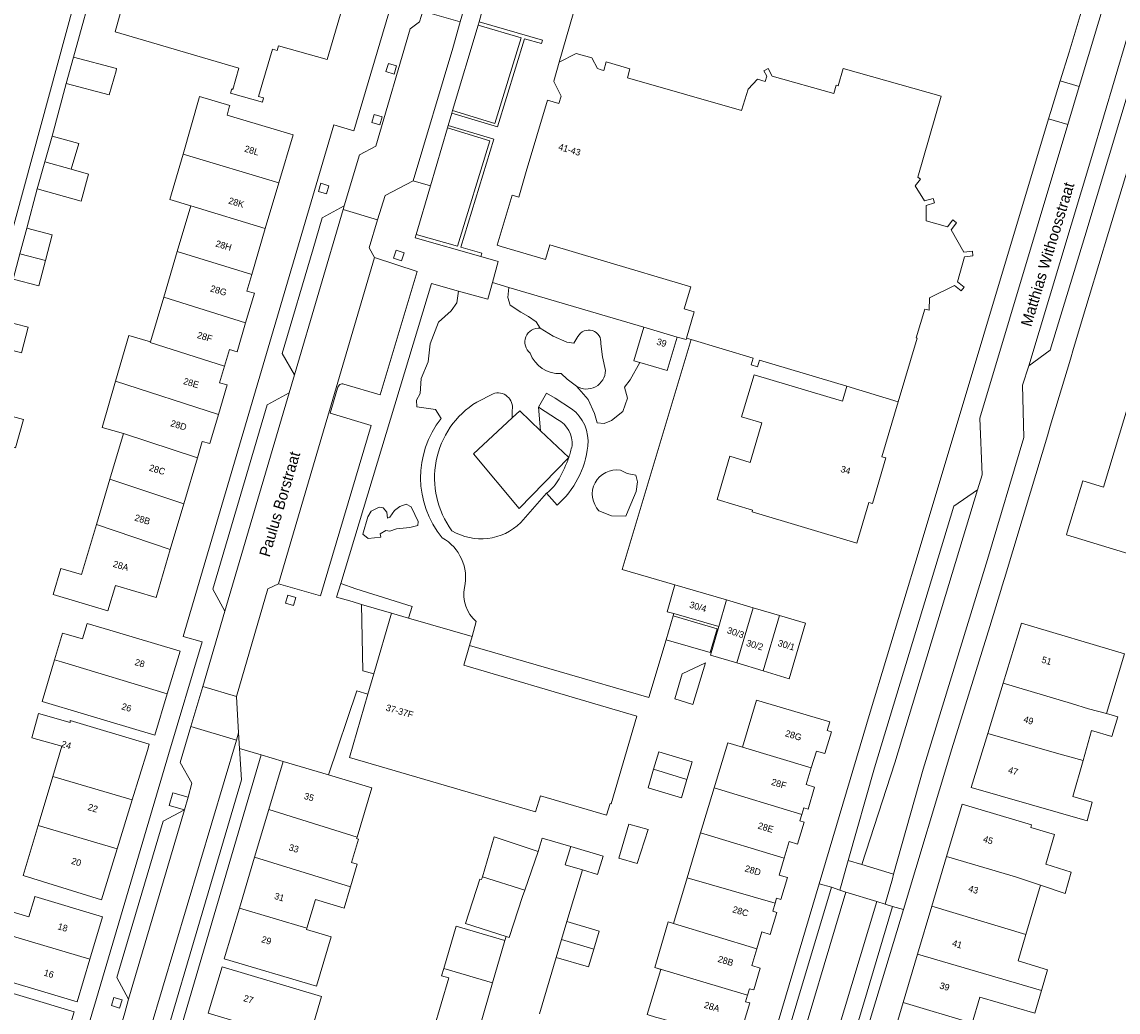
# Model space of a CAD drawing. Header units: metres. Extents: x 151448 to 154749, y 463108 to 465296.
# Tile 256 of 256: x 153934 to 154059, y 463222 to 463334. Entities that reach past the tile are written whole.
import ezdxf
from ezdxf.enums import TextEntityAlignment as Align

# ---------------------------------------------------------------- set-up
doc = ezdxf.new("R2010")
doc.units = ezdxf.units.M
for name, color, linetype, lineweight in [('B-PV-GR-GROENVOORZIENING-GV', 253, 'Continuous', 9), ('B-PV-GR-HAAG-GV', 253, 'Continuous', 9), ('B-PV-IE-TERREINAFSCHEIDING_KUNSTMATIG_HEKWERK-G', 253, 'Continuous', 9), ('B-PV-OG-BEBOUWING-GV', 1, 'Continuous', 9), ('B-PV-OG-BEBOUWING-T18', 2, 'Continuous', 9), ('B-PV-OG-TERREIN_BEGROEID-GV', 253, 'Continuous', 9), ('B-PV-OG-TERREIN_ERF-GV', 253, 'Continuous', 9), ('B-PV-OG-TOPOGRAFIE-T18', 2, 'Continuous', 9), ('B-PV-VH-GESLOTENVERHARDING_BETON-GV', 253, 'Continuous', 9), ('B-PV-VH-ONVERHARD_BOOMSCHORS-GV', 253, 'Continuous', 9), ('B-PV-VH-ONVERHARD_ZAND-GV', 253, 'Continuous', 9), ('B-PV-VH-OPENVERHARDING_BETONSTRAATSTEEN-GV', 253, 'Continuous', 9), ('B-PV-VH-OPENVERHARDING_STRAATBAKSTEEN-GV', 253, 'Continuous', 9), ('B-PV-VH-OPENVERHARDING_TEGEL-GV', 253, 'Continuous', 9)]:
    doc.layers.add(name, color=color, linetype=linetype, lineweight=lineweight)
doc.styles.add('Drong', font='txt', dxfattribs={"height": 1.8})

msp = doc.modelspace()

# ---------------------------------------------------------------- linework, layer by layer
at = {"layer": 'B-PV-GR-GROENVOORZIENING-GV', "flags": 128}
for points in [[(153983.097, 463324.327), (153983.012, 463324.04), (153988.213, 463322.471), (153991.275, 463332.508), (153993.197, 463331.955), (153993.308, 463332.34), (153986.098, 463334.415), (153985.987, 463334.03), (153990.891, 463332.619), (153987.894, 463322.88)], [(153976.431, 463328.486), (153976.712, 463329.404), (153975.794, 463329.685), (153975.513, 463328.768)], [(153974.813, 463322.694), (153975.094, 463323.613), (153974.177, 463323.894), (153973.896, 463322.976)], [(153986.297, 463307.728), (153986.407, 463308.112), (153984.043, 463308.811), (153987.786, 463321.07), (153982.601, 463322.65), (153982.516, 463322.362), (153987.316, 463320.9), (153983.661, 463308.927), (153978.936, 463310.254), (153978.826, 463309.869)], [(153968.756, 463314.86), (153969.037, 463315.778), (153968.12, 463316.059), (153967.839, 463315.142)], [(153977.293, 463307.246), (153977.574, 463308.164), (153976.657, 463308.445), (153976.376, 463307.528)], [(153971.664, 463268.481), (153972.72, 463268.171), (153976.155, 463267.165), (153978.088, 463266.601), (153978.478, 463267.938), (153972.095, 463269.952), (153970.38, 463270.559), (153969.908, 463268.997)], [(153965.003, 463268.027), (153965.284, 463268.946), (153964.367, 463269.227), (153964.086, 463268.309)], [(153952.612, 463244.802), (153953.011, 463246.248), (153951.276, 463246.727), (153950.877, 463245.281)], [(153945.225, 463222.251), (153945.506, 463223.17), (153944.588, 463223.451), (153944.307, 463222.533)]]:
    msp.add_lwpolyline(points, close=True, dxfattribs=at)
at = {"layer": 'B-PV-GR-HAAG-GV', "flags": 128}
msp.add_lwpolyline([(153978.088, 463266.601), (153978.478, 463267.938), (153972.095, 463269.952), (153970.38, 463270.559), (153969.908, 463268.997), (153971.664, 463268.481), (153972.72, 463268.171), (153976.155, 463267.165)], close=True, dxfattribs=at)
at = {"layer": 'B-PV-IE-TERREINAFSCHEIDING_KUNSTMATIG_HEKWERK-G', "flags": 128}
for points in [[(153988.287, 463307.157), (153987.625, 463304.764)], [(153983.775, 463303.801), (153980.685, 463304.654), (153970.38, 463270.559)], [(153987.625, 463304.764), (153987.104, 463302.882), (153983.775, 463303.801)], [(154010.219, 463298.288), (154002.363, 463272.145), (154008.381, 463270.384)], [(153972.095, 463269.952), (153970.38, 463270.559)]]:
    msp.add_lwpolyline(points, dxfattribs=at)
at = {"layer": 'B-PV-OG-BEBOUWING-GV', "flags": 128}
for points in [[(153962.609, 463331.329), (153963.129, 463331.183), (153963.281, 463331.701), (153968.835, 463330.135), (153971.305, 463338.544), (153965.604, 463340.261), (153965.746, 463340.786), (153947.595, 463346.059), (153944.961, 463337.068), (153945.704, 463336.862), (153944.714, 463333.296), (153958.792, 463329.168), (153958.121, 463326.748), (153957.972, 463326.792), (153957.83, 463326.305), (153961.466, 463325.283), (153961.605, 463325.774), (153961.026, 463325.937)], [(154027.937, 463292.99), (154033.775, 463291.218), (154035.926, 463298.439), (154035.814, 463298.473), (154036.793, 463301.759), (154037.28, 463301.613), (154037.315, 463303.043), (154040.151, 463304.448), (154040.933, 463303.835), (154041.264, 463304.258), (154040.498, 463304.866), (154041.283, 463307.701), (154042.261, 463307.817), (154042.197, 463308.35), (154041.225, 463308.231), (154039.784, 463310.784), (154040.39, 463311.562), (154039.967, 463311.889), (154039.361, 463311.113), (154036.954, 463311.799), (154036.939, 463313.538), (154037.879, 463313.832), (154037.719, 463314.343), (154036.769, 463314.068), (154035.676, 463315.754), (154036.297, 463316.513), (154036.006, 463316.767), (154038.629, 463325.984), (154027.494, 463329.107), (154026.945, 463327.162), (154026.717, 463327.226), (154026.451, 463326.287), (154019.435, 463328.248), (154018.957, 463329.106), (154018.485, 463328.843), (154018.809, 463328.261), (154018.644, 463327.652), (154017.752, 463327.923), (154016.705, 463326.765), (154015.951, 463324.326), (154002.981, 463328.067), (154003.252, 463329.078), (154000.545, 463329.863), (154000.273, 463328.881), (154000, 463328.973), (153999.56, 463329.122), (153998.939, 463330.345), (153997.154, 463330.828), (153995.214, 463329.823), (153994.594, 463327.666), (153994.59, 463327.652), (153995.438, 463325.98), (153995.185, 463325.131), (153993.895, 463325.516), (153991.476, 463317.399), (153990.611, 463314.496), (153989.861, 463314.72), (153988.164, 463309.025), (153988.623, 463308.888), (153993.662, 463307.387), (153994.16, 463309.06), (154000, 463307.319), (154010.171, 463304.289), (154009.424, 463301.784), (154010.577, 463301.44), (154009.685, 463298.447), (154010.219, 463298.288), (154017.273, 463296.186), (154017.038, 463295.398), (154017.771, 463295.179), (154018, 463295.951)], [(153944.05, 463326.113), (153944.818, 463328.861), (153944.889, 463329.113), (153939.997, 463330.411), (153939.158, 463327.411)], [(153952.44, 463319.383), (153963.336, 463316.109), (153964.956, 463321.581), (153957.448, 463323.803), (153957.491, 463323.95), (153957.702, 463324.709), (153957.762, 463324.923), (153954.33, 463325.923), (153954.293, 463325.795)], [(153939.735, 463317.659), (153940.601, 463320.577), (153937.547, 463321.416), (153936.735, 463318.51)], [(153963.336, 463316.109), (153952.44, 463319.383), (153950.949, 463314.221), (153953.321, 463313.488), (153961.796, 463310.907)], [(154062.387, 463298.907), (154062.195, 463298.275), (154061.711, 463298.441), (154060.802, 463297.952), (154060.463, 463296.965), (154060.966, 463296.016), (154061.442, 463295.836), (154061.243, 463295.178), (154057.101, 463281.5), (154054.743, 463282.214), (154052.976, 463276.377), (154052.881, 463276.063), (154061.739, 463273.375), (154063.499, 463279.173), (154065.909, 463278.442), (154066.665, 463280.935), (154066.786, 463281.334), (154075.601, 463310.386), (154073.164, 463311.126), (154074.881, 463316.784), (154066.001, 463319.479), (154064.144, 463313.359), (154066.55, 463312.629)], [(153936.735, 463318.51), (153935.87, 463315.416), (153940.856, 463314.037), (153941.681, 463317.091), (153939.735, 463317.659)], [(153951.786, 463308.302), (153960.25, 463305.687), (153961.796, 463310.907), (153953.321, 463313.488)], [(153936.795, 463307.286), (153937.55, 463310.19), (153934.67, 463310.939), (153933.893, 463308.041)], [(153933.116, 463305.143), (153936.04, 463304.383), (153936.795, 463307.286), (153933.893, 463308.041)], [(153950.253, 463303.125), (153959.562, 463300.191), (153960.557, 463303.55), (153959.693, 463303.806), (153960.25, 463305.687), (153951.786, 463308.302)], [(153957.162, 463295.255), (153957.719, 463297.139), (153958.583, 463296.883), (153959.562, 463300.191), (153950.253, 463303.125), (153948.742, 463298.024), (153948.719, 463297.946)], [(153934.064, 463296.782), (153934.819, 463299.686), (153931.859, 463300.455), (153931.082, 463297.558)], [(154008.635, 463298.575), (154004.823, 463299.698), (154003.697, 463295.875), (154004.366, 463295.678), (154007.509, 463294.752)], [(153944.763, 463293.553), (153956.473, 463289.759), (153957.468, 463293.119), (153956.605, 463293.374), (153957.162, 463295.255), (153948.719, 463297.946), (153948.742, 463298.024), (153946.263, 463298.736)], [(154033.775, 463291.218), (154027.937, 463292.99), (154027.428, 463291.281), (154017.368, 463294.279), (154015.944, 463289.502), (154018.263, 463288.811), (154016.925, 463284.321), (154014.628, 463285.006), (154013.166, 463280.1), (154017.209, 463278.895), (154017.146, 463278.684), (154029.059, 463275.134), (154030.435, 463279.753), (154030.822, 463279.638), (154032.366, 463284.82), (154031.909, 463284.956)], [(153956.473, 463289.759), (153944.763, 463293.553), (153943.235, 463288.277), (153945.656, 463287.6), (153954.073, 463284.824), (153954.631, 463286.707), (153955.494, 463286.452)], [(153929.204, 463290.556), (153928.328, 463287.29), (153931.387, 463286.491), (153933.387, 463285.977), (153934.306, 463289.193)], [(153944.12, 463282.414), (153952.531, 463279.614), (153954.073, 463284.824), (153945.656, 463287.6)], [(153952.531, 463279.614), (153944.12, 463282.414), (153942.587, 463277.235), (153950.99, 463274.411)], [(153950.99, 463274.411), (153942.587, 463277.235), (153940.903, 463271.549), (153938.555, 463272.25), (153937.675, 463269.277), (153943.893, 463267.42), (153944.748, 463270.309), (153949.37, 463268.941)], [(154013.354, 463265.639), (154014.241, 463268.669), (154008.381, 463270.384), (154007.499, 463267.332), (154008.232, 463267.12)], [(154013.354, 463265.639), (154012.425, 463262.395), (154015.414, 463261.499), (154017.254, 463267.788), (154014.241, 463268.669)], [(153974.139, 463260.254), (153973.467, 463257.95), (153971.363, 463250.738), (153992.516, 463244.57), (153993.094, 463246.388), (154000.606, 463244.178), (154001.014, 463245.501), (154001.106, 463245.479), (154004.057, 463255.435), (153999.263, 463256.855), (153984.358, 463261.235), (153985.019, 463263.5), (153985.309, 463264.495), (153978.088, 463266.601), (153976.155, 463267.165)], [(154008.156, 463266.857), (154007.366, 463264.134), (154012.379, 463262.68), (154013.169, 463265.403)], [(154017.254, 463267.788), (154015.414, 463261.499), (154018.402, 463260.604), (154020.249, 463266.912)], [(154018.402, 463260.604), (154021.372, 463259.714), (154023.224, 463266.041), (154020.249, 463266.912)], [(153950.649, 463257.979), (153952.1, 463262.839), (153944.11, 463265.226), (153941.527, 463265.998), (153941.004, 463264.245), (153938.747, 463264.884), (153937.843, 463261.858), (153938.602, 463261.628)], [(154057.451, 463255.752), (154058.653, 463259.78), (154059.479, 463262.548), (154047.769, 463266.042), (154045.69, 463259.209), (154053.456, 463256.884), (154055.414, 463256.3)], [(153937.843, 463261.858), (153936.423, 463257.102), (153941.248, 463255.661), (153949.243, 463253.273), (153950.649, 463257.979), (153938.602, 463261.628)], [(154011.838, 463261.512), (154009.205, 463260.277), (154008.346, 463257.419), (154010.42, 463256.796)], [(154054.79, 463250.414), (154055.759, 463253.834), (154058.07, 463253.144), (154058.734, 463255.369), (154057.451, 463255.752), (154055.414, 463256.3), (154053.456, 463256.884), (154045.69, 463259.209), (154043.952, 463253.495), (154051.755, 463251.235)], [(154016.042, 463251.926), (154023.883, 463249.575), (154024.457, 463251.482), (154025.413, 463251.193), (154026.167, 463253.687), (154025.687, 463253.83), (154025.971, 463254.789), (154017.65, 463257.286)], [(153937.636, 463248.574), (153946.659, 463245.916), (153948.393, 463251.555), (153948.605, 463252.261), (153939.617, 463254.962), (153939.59, 463254.718), (153936.023, 463255.746), (153935.238, 463252.989), (153938.673, 463252.043)], [(154043.952, 463253.495), (154042.075, 463247.328), (154055.242, 463243.532), (154055.817, 463245.674), (154053.623, 463246.301), (154054.79, 463250.414), (154051.755, 463251.235)], [(154012.843, 463247.317), (154022.814, 463244.281), (154023.037, 463245.022), (154023.515, 463244.878), (154024.263, 463247.373), (154023.307, 463247.66), (154023.883, 463249.575), (154016.042, 463251.926), (154014.377, 463252.425)], [(154009.739, 463248.262), (154010.332, 463250.256), (154006.532, 463251.386), (154005.947, 463249.417)], [(153963.809, 463250.311), (153962.183, 463244.846), (153972.225, 463241.694), (153973.903, 463247.307), (153968.985, 463248.771)], [(154009.739, 463248.262), (154005.947, 463249.417), (154005.314, 463247.289), (154009.114, 463246.159)], [(153946.659, 463245.916), (153937.636, 463248.574), (153935.974, 463243.017), (153944.955, 463240.375)], [(154011.299, 463242.174), (154020.787, 463239.29), (154021.359, 463241.198), (154022.314, 463240.909), (154023.07, 463243.4), (154022.592, 463243.544), (154022.814, 463244.281), (154012.843, 463247.317)], [(153962.183, 463244.846), (153960.561, 463239.396), (153971.473, 463236.052), (153972.237, 463238.607), (153971.609, 463238.794), (153972.404, 463241.452), (153972.173, 463241.521), (153972.225, 463241.694)], [(154039.255, 463239.471), (154047.117, 463237.162), (154049.948, 463236.215), (154052.745, 463235.28), (154053.441, 463237.689), (154050.538, 463238.625), (154051.541, 463242.001), (154048.842, 463242.803), (154048.928, 463243.091), (154041.027, 463245.437)], [(154001.978, 463239.308), (154004.072, 463238.69), (154005.316, 463242.554), (154003.127, 463243.176)], [(153944.955, 463240.375), (153935.974, 463243.017), (153934.27, 463237.318), (153943.169, 463234.569)], [(154020.787, 463239.29), (154011.299, 463242.174), (154009.765, 463237.068), (154019.775, 463234.186), (154019.942, 463234.738), (154020.42, 463234.594), (154021.169, 463237.087), (154020.212, 463237.374)], [(153986.475, 463237.194), (153991.297, 463235.676), (153992.816, 463240.071), (153987.834, 463241.713)], [(153996.521, 463240.618), (153995.902, 463238.552), (153997.879, 463237.959), (153999.576, 463237.451), (154000.196, 463239.516)], [(154039.255, 463239.471), (154037.581, 463233.835), (154048.282, 463230.599), (154049.948, 463236.215), (154047.117, 463237.162)], [(153960.561, 463239.396), (153958.843, 463233.622), (153966.524, 463231.336), (153967.499, 463234.598), (153970.747, 463233.626), (153971.473, 463236.052)], [(153991.297, 463235.676), (153986.475, 463237.194), (153986.376, 463236.864), (153986.192, 463236.923), (153984.565, 463231.856), (153989.176, 463230.376), (153989.541, 463230.259), (153991.049, 463234.958)], [(154008.204, 463231.867), (154017.693, 463229.004), (154018.264, 463230.911), (154019.219, 463230.622), (154019.973, 463233.113), (154019.495, 463233.257), (154019.775, 463234.186), (154009.765, 463237.068)], [(153929.813, 463230.958), (153929.927, 463231.342), (153941.852, 463227.804), (153943.295, 463232.621), (153935.593, 463234.928), (153935.536, 463234.736), (153934.905, 463232.631), (153924.795, 463235.661), (153923.911, 463232.757)], [(153958.843, 463233.622), (153957.124, 463227.846), (153967.621, 463224.722), (153969.301, 463230.339), (153966.478, 463231.183), (153966.524, 463231.336)], [(154035.961, 463228.381), (154050.062, 463224.254), (154050.742, 463226.595), (154047.403, 463227.633), (154048.282, 463230.599), (154037.581, 463233.835)], [(153996.095, 463232.096), (153995.474, 463230.054), (153999.159, 463228.954), (153999.773, 463230.987)], [(154017.693, 463229.004), (154008.204, 463231.867), (154007.611, 463232.04), (154006.099, 463226.859), (154016.629, 463223.711), (154016.851, 463224.454), (154017.329, 463224.311), (154018.077, 463226.802), (154017.12, 463227.088)], [(153929.813, 463230.958), (153928.47, 463226.318), (153932.605, 463225.02), (153932.683, 463225.28), (153940.403, 463222.967), (153941.852, 463227.804), (153929.927, 463231.342)], [(153982.083, 463226.759), (153987.637, 463225.118), (153989.04, 463229.923), (153983.504, 463231.561)], [(153995.474, 463230.054), (153994.852, 463228.012), (153998.546, 463226.921), (153999.159, 463228.954)], [(154050.062, 463224.254), (154035.961, 463228.381), (154034.323, 463222.868), (154042.179, 463220.539), (154043.061, 463223.508), (154049.311, 463221.67)], [(153973.206, 463216.305), (153974.2, 463219.625), (153971.784, 463220.349), (153971.525, 463219.486), (153967.36, 463220.733), (153968.204, 463223.552), (153956.898, 463226.939), (153955.317, 463221.663)], [(153980.917, 463219.779), (153985.64, 463218.277), (153985.644, 463218.291), (153987.637, 463225.118), (153982.083, 463226.759), (153981.833, 463225.915), (153982.66, 463225.67)], [(154006.099, 463226.859), (154006.773, 463226.635), (154005.204, 463221.527), (154005.333, 463221.488), (154006.177, 463221.23), (154006.764, 463221.06), (154014.609, 463218.721), (154015.18, 463220.628), (154016.136, 463220.339), (154016.888, 463222.83), (154016.409, 463222.973), (154016.629, 463223.711)], [(153927.65, 463219.992), (153938.5, 463216.658), (153940.049, 463221.829), (153929.554, 463224.974), (153929.209, 463225.091)], [(154032.666, 463217.287), (154040.502, 463214.892), (154042.179, 463220.539), (154034.323, 463222.868)]]:
    msp.add_lwpolyline(points, close=True, dxfattribs=at)
at = {"layer": 'B-PV-OG-TERREIN_BEGROEID-GV', "flags": 128}
for points in [[(153981.792, 463289.317), (153981.137, 463290.345), (153979.032, 463290.635), (153978.988, 463291.404), (153979.409, 463292.159), (153979.511, 463293.871), (153980.312, 463295.754), (153980.559, 463297.8), (153981.488, 463300.252), (153982.939, 463301.543), (153983.578, 463302.472), (153983.775, 463303.801), (153980.685, 463304.654), (153970.38, 463270.559)], [(153997.164, 463292.997), (153998.5, 463291.487), (153999.239, 463289.876), (153999.549, 463288.812), (154000.333, 463288.739), (154001.146, 463289.064), (154002.447, 463290.098), (154002.994, 463291.635), (154002.654, 463292.861), (154003.275, 463293.703), (154004.366, 463295.678), (154003.697, 463295.875), (154004.823, 463299.698), (153989.494, 463304.214), (153989.376, 463303.08), (153989.642, 463302.208), (153990.839, 463301.41), (153991.741, 463300.923), (153992.613, 463300.317), (153993.067, 463299.592), (153994.522, 463298.674), (153996.076, 463297.982), (153996.896, 463297.869), (153997.334, 463298.617)], [(153999.948, 463297.784), (154000.145, 463296.33), (154000.484, 463294.776)], [(153987.689, 463292.128), (153985.832, 463291.176)], [(153992.855, 463290.606), (153993.106, 463287.92), (153996.302, 463284.881)], [(153995.026, 463289.211), (153992.855, 463290.606)], [(153996.302, 463284.881), (153990.643, 463279.061), (153985.484, 463285.286), (153989.872, 463289.377), (153989.872, 463290.271)], [(153990.848, 463277.475), (153993.765, 463280.797)], [(153970.38, 463270.559), (153972.095, 463269.952), (153978.478, 463267.938), (153978.088, 463266.601), (153985.309, 463264.495), (153985.765, 463266.228)]]:
    msp.add_lwpolyline(points, dxfattribs=at)
at = {"layer": 'B-PV-OG-TERREIN_BEGROEID-GV'}
for points in [[(153997.334, 463298.617, -0.8434613), (153999.948, 463297.784)], [(154000.484, 463294.776, -0.5829747), (153997.164, 463292.997)], [(153989.872, 463290.271, 0.5722661), (153987.689, 463292.128)], [(153985.832, 463291.176, 0.4385883), (153983.022, 463276.547)], [(153981.908, 463275.739, -0.3530718), (153981.792, 463289.317)], [(153996.673, 463286.197, 0.3004697), (153995.026, 463289.211)], [(153996.302, 463284.881, 0.0252143), (153996.673, 463286.197)], [(153995.201, 463282.455, 0.0500448), (153996.302, 463284.881)], [(153993.765, 463280.797, 0.1001883), (153995.201, 463282.455)], [(153983.022, 463276.547, 0.3439635), (153990.848, 463277.475)], [(153984.464, 463270.089, 0.3285199), (153981.908, 463275.739)], [(153985.765, 463266.228, -0.2742938), (153984.464, 463270.089)]]:
    msp.add_lwpolyline(points, format="xyb", dxfattribs=at)
at = {"layer": 'B-PV-OG-TERREIN_BEGROEID-GV', "flags": 128}
msp.add_lwpolyline([(153974.915, 463275.795), (153973.486, 463275.647), (153972.877, 463276.145), (153973.467, 463278.128), (153973.818, 463278.782), (153974.74, 463279.234), (153975.201, 463279.133), (153975.598, 463278.653), (153975.69, 463277.962), (153975.958, 463278.1), (153976.475, 463278.828), (153977.074, 463279.317), (153977.821, 463279.575), (153978.384, 463279.262), (153978.79, 463278.386), (153979.187, 463277.602), (153979.15, 463277.123), (153978.218, 463276.901), (153976.723, 463276.772), (153975.967, 463276.486), (153975.487, 463276.569), (153974.86, 463276.173)], close=True, dxfattribs=at)
at = {"layer": 'B-PV-OG-TERREIN_ERF-GV', "flags": 128}
for points in [[(153926.811, 463287.862), (153940.922, 463339.802), (153935.07, 463341.371), (153935.922, 463344.695), (153941.76, 463343.127), (153942.718, 463346.775), (153939.516, 463347.599), (153940.544, 463351.383), (153943.706, 463350.626), (153945.196, 463355.897), (153942.169, 463356.573), (153943.197, 463360.681), (153946.305, 463360.005), (153951.188, 463378.906), (153942.352, 463380.959), (153942.45, 463381.38), (153936.974, 463382.782), (153936.933, 463382.617), (153930.365, 463384.238)], [(154017.521, 463211.991), (154024.765, 463236.38), (154030.56, 463255.894), (154036.162, 463274.342), (154050.858, 463323.41), (154051.101, 463324.22), (154052.183, 463327.713), (154053.195, 463330.981), (154063.438, 463365.149)], [(153945.082, 463348.785), (153939.997, 463330.411), (153944.889, 463329.113), (153944.818, 463328.861), (153944.05, 463326.113), (153939.158, 463327.411), (153937.547, 463321.416), (153940.601, 463320.577), (153939.735, 463317.659), (153941.681, 463317.091), (153940.856, 463314.037), (153935.87, 463315.416), (153934.67, 463310.939), (153937.55, 463310.19), (153936.795, 463307.286), (153936.04, 463304.383), (153933.116, 463305.143)], [(153934.939, 463197.631), (153942.614, 463223.336), (153950.779, 463251.107), (153954.607, 463263.901), (153952.463, 463264.531), (153969.577, 463322.716), (153971.878, 463322.039), (153977.457, 463340.996)], [(153987.515, 463339.581), (153986.098, 463334.415), (153993.308, 463332.34), (153993.197, 463331.955), (153991.275, 463332.508), (153988.213, 463322.471), (153983.012, 463324.04), (153982.601, 463322.65), (153987.786, 463321.07), (153984.043, 463308.811), (153986.407, 463308.112), (153986.297, 463307.728), (153988.287, 463307.157), (153987.625, 463304.764), (153989.494, 463304.214), (154004.823, 463299.698), (154008.635, 463298.575), (154009.635, 463298.28), (154009.685, 463298.447), (154010.577, 463301.44), (154009.424, 463301.784), (154010.171, 463304.289), (154000, 463307.319), (153994.16, 463309.06), (153993.662, 463307.387), (153988.623, 463308.888), (153988.164, 463309.025), (153989.861, 463314.72), (153990.611, 463314.496), (153991.476, 463317.399), (153993.895, 463325.516), (153995.185, 463325.131), (153995.438, 463325.98), (153994.59, 463327.652), (153994.594, 463327.666), (153995.214, 463329.823), (153997.214, 463336.778)], [(153997.214, 463336.778), (153995.214, 463329.823), (153997.154, 463330.828), (153998.939, 463330.345), (153999.56, 463329.122), (154000, 463328.973), (154000.273, 463328.881), (154000.545, 463329.863), (154003.252, 463329.078), (154002.981, 463328.067), (154015.951, 463324.326), (154016.705, 463326.765), (154017.752, 463327.923), (154018.644, 463327.652), (154018.809, 463328.261), (154018.485, 463328.843), (154018.957, 463329.106), (154019.435, 463328.248), (154026.451, 463326.287), (154026.717, 463327.226), (154026.945, 463327.162), (154027.494, 463329.107), (154038.629, 463325.984), (154036.006, 463316.767), (154036.297, 463316.513), (154035.676, 463315.754), (154036.769, 463314.068), (154037.719, 463314.343), (154037.879, 463313.832), (154036.939, 463313.538), (154036.954, 463311.799), (154039.361, 463311.113), (154039.967, 463311.889), (154040.39, 463311.562), (154039.784, 463310.784), (154041.225, 463308.231), (154042.197, 463308.35), (154042.261, 463307.817), (154041.283, 463307.701), (154040.498, 463304.866), (154041.264, 463304.258), (154040.933, 463303.835), (154040.151, 463304.448), (154037.315, 463303.043), (154037.28, 463301.613), (154036.793, 463301.759), (154035.814, 463298.473), (154035.926, 463298.439), (154033.775, 463291.218), (154031.909, 463284.956), (154032.366, 463284.82), (154030.822, 463279.638), (154030.435, 463279.753), (154029.059, 463275.134), (154017.146, 463278.684), (154017.209, 463278.895), (154013.166, 463280.1), (154014.628, 463285.006), (154016.925, 463284.321), (154018.263, 463288.811), (154015.944, 463289.502), (154017.368, 463294.279), (154027.428, 463291.281), (154027.937, 463292.99), (154018, 463295.951), (154017.771, 463295.179), (154017.038, 463295.398), (154017.273, 463296.186), (154010.219, 463298.288), (154002.363, 463272.145), (154008.381, 463270.384), (154014.241, 463268.669), (154017.254, 463267.788), (154020.249, 463266.912), (154023.224, 463266.041), (154021.372, 463259.714), (154018.402, 463260.604), (154015.414, 463261.499), (154012.425, 463262.395), (154013.354, 463265.639), (154008.232, 463267.12), (154008.156, 463266.857), (154013.169, 463265.403), (154012.379, 463262.68), (154007.366, 463264.134), (154005.389, 463257.581), (153985.019, 463263.5), (153984.358, 463261.235), (153999.263, 463256.855), (154004.057, 463255.435), (154001.106, 463245.479), (154001.014, 463245.501), (154000.606, 463244.178), (153993.094, 463246.388), (153992.516, 463244.57), (153971.363, 463250.738), (153973.467, 463257.95), (153972.22, 463258.315), (153968.985, 463248.771), (153973.903, 463247.307), (153972.225, 463241.694), (153972.173, 463241.521), (153972.404, 463241.452), (153971.609, 463238.794), (153972.237, 463238.607), (153971.473, 463236.052), (153970.747, 463233.626), (153967.499, 463234.598), (153966.524, 463231.336), (153966.478, 463231.183), (153969.301, 463230.339), (153967.621, 463224.722), (153957.124, 463227.846), (153958.843, 463233.622), (153960.561, 463239.396), (153962.183, 463244.846), (153963.809, 463250.311), (153961.325, 463251.05), (153950.192, 463213.088)], [(154059.868, 463317.705), (154058.059, 463311.72), (154057.674, 463310.447), (154055.485, 463303.196), (154055.109, 463301.945), (154053.707, 463297.278), (154053.345, 463296.073), (154051.054, 463288.448), (154050.72, 463287.335), (154048.795, 463280.931), (154045.848, 463271.122), (154045.56, 463270.167), (154045.543, 463270.11), (154044.197, 463265.631), (154039.875, 463251.722), (154034.349, 463233.457), (154023.675, 463198.169), (154019.549, 463184.355), (154013.598, 463164.749), (154001.558, 463124.368), (153998.119, 463111.882)], [(153931.859, 463300.455), (153934.819, 463299.686), (153934.064, 463296.782)], [(153929.204, 463290.556), (153934.306, 463289.193), (153933.387, 463285.977)], [(154005.204, 463221.527), (154006.773, 463226.635), (154006.099, 463226.859), (154007.611, 463232.04), (154008.204, 463231.867), (154009.765, 463237.068), (154011.299, 463242.174), (154012.843, 463247.317), (154014.377, 463252.425), (154016.042, 463251.926), (154017.65, 463257.286), (154025.971, 463254.789), (154025.687, 463253.83), (154026.167, 463253.687), (154025.413, 463251.193), (154024.457, 463251.482), (154023.883, 463249.575), (154023.307, 463247.66), (154024.263, 463247.373), (154023.515, 463244.878), (154023.037, 463245.022), (154022.814, 463244.281), (154022.592, 463243.544), (154023.07, 463243.4), (154022.314, 463240.909), (154021.359, 463241.198), (154020.787, 463239.29), (154020.212, 463237.374), (154021.169, 463237.087), (154020.42, 463234.594), (154019.942, 463234.738), (154019.775, 463234.186), (154019.495, 463233.257), (154019.973, 463233.113), (154019.219, 463230.622), (154018.264, 463230.911), (154017.693, 463229.004), (154017.12, 463227.088), (154018.077, 463226.802), (154017.329, 463224.311), (154016.851, 463224.454), (154016.629, 463223.711), (154016.409, 463222.973), (154016.888, 463222.83), (154016.136, 463220.339)], [(154032.666, 463217.287), (154034.323, 463222.868), (154035.961, 463228.381), (154037.581, 463233.835), (154039.255, 463239.471), (154041.027, 463245.437), (154048.928, 463243.091), (154048.842, 463242.803), (154051.541, 463242.001), (154050.538, 463238.625), (154053.441, 463237.689), (154052.745, 463235.28), (154049.948, 463236.215), (154048.282, 463230.599), (154047.403, 463227.633), (154050.742, 463226.595), (154050.062, 463224.254), (154049.311, 463221.67), (154043.061, 463223.508), (154042.179, 463220.539)], [(153980.917, 463219.779), (153982.66, 463225.67), (153981.833, 463225.915), (153982.083, 463226.759), (153983.504, 463231.561), (153989.04, 463229.923), (153989.176, 463230.376), (153984.565, 463231.856), (153986.192, 463236.923), (153986.376, 463236.864), (153986.475, 463237.194), (153987.834, 463241.713), (153992.816, 463240.071), (153993.278, 463241.589), (153996.521, 463240.618), (154000.196, 463239.516), (153999.576, 463237.451), (153997.879, 463237.959), (153996.095, 463232.096), (153999.773, 463230.987), (153999.159, 463228.954), (153998.546, 463226.921), (153994.852, 463228.012), (153992.992, 463221.603)], [(153992.992, 463221.603), (153994.852, 463228.012), (153995.474, 463230.054), (153996.095, 463232.096), (153997.879, 463237.959), (153995.902, 463238.552), (153996.521, 463240.618), (153993.278, 463241.589), (153992.816, 463240.071), (153991.297, 463235.676), (153991.049, 463234.958), (153989.541, 463230.259), (153989.176, 463230.376), (153989.04, 463229.923), (153987.637, 463225.118), (153985.644, 463218.291)]]:
    msp.add_lwpolyline(points, dxfattribs=at)
for points in [[(153962.609, 463331.329), (153961.026, 463325.937), (153961.605, 463325.774), (153961.466, 463325.283), (153957.83, 463326.305), (153957.972, 463326.792), (153958.121, 463326.748), (153958.792, 463329.168), (153944.714, 463333.296), (153945.704, 463336.862), (153944.961, 463337.068), (153947.595, 463346.059), (153965.746, 463340.786), (153965.604, 463340.261), (153971.305, 463338.544), (153968.835, 463330.135), (153963.281, 463331.701), (153963.129, 463331.183)], [(153960.25, 463305.687), (153959.693, 463303.806), (153960.557, 463303.55), (153959.562, 463300.191), (153958.583, 463296.883), (153957.719, 463297.139), (153957.162, 463295.255), (153956.605, 463293.374), (153957.468, 463293.119), (153956.473, 463289.759), (153955.494, 463286.452), (153954.631, 463286.707), (153954.073, 463284.824), (153952.531, 463279.614), (153950.99, 463274.411), (153949.37, 463268.941), (153944.748, 463270.309), (153943.893, 463267.42), (153937.675, 463269.277), (153938.555, 463272.25), (153940.903, 463271.549), (153942.587, 463277.235), (153944.12, 463282.414), (153945.656, 463287.6), (153943.235, 463288.277), (153944.763, 463293.553), (153946.263, 463298.736), (153948.742, 463298.024), (153950.253, 463303.125), (153951.786, 463308.302), (153953.321, 463313.488), (153950.949, 463314.221), (153952.44, 463319.383), (153954.293, 463325.795), (153954.33, 463325.923), (153957.762, 463324.923), (153957.702, 463324.709), (153957.491, 463323.95), (153957.448, 463323.803), (153964.956, 463321.581), (153963.336, 463316.109), (153961.796, 463310.907)], [(154061.243, 463295.178), (154061.442, 463295.836), (154060.966, 463296.016), (154060.463, 463296.965), (154060.802, 463297.952), (154061.711, 463298.441), (154062.195, 463298.275), (154062.387, 463298.907), (154066.55, 463312.629), (154064.144, 463313.359), (154066.001, 463319.479), (154074.881, 463316.784), (154073.164, 463311.126), (154075.601, 463310.386), (154066.786, 463281.334), (154066.665, 463280.935), (154065.909, 463278.442), (154063.499, 463279.173), (154061.739, 463273.375), (154052.881, 463276.063), (154052.976, 463276.377), (154054.743, 463282.214), (154057.101, 463281.5)], [(153974.139, 463260.254), (153976.155, 463267.165), (153972.72, 463268.171), (153972.892, 463260.619)], [(153950.649, 463257.979), (153949.243, 463253.273), (153941.248, 463255.661), (153936.423, 463257.102), (153937.843, 463261.858), (153938.747, 463264.884), (153941.004, 463264.245), (153941.527, 463265.998), (153944.11, 463265.226), (153952.1, 463262.839)], [(154057.451, 463255.752), (154058.734, 463255.369), (154058.07, 463253.144), (154055.759, 463253.834), (154054.79, 463250.414), (154053.623, 463246.301), (154055.817, 463245.674), (154055.242, 463243.532), (154042.075, 463247.328), (154043.952, 463253.495), (154045.69, 463259.209), (154047.769, 463266.042), (154059.479, 463262.548), (154058.653, 463259.78)], [(154011.838, 463261.512), (154010.42, 463256.796), (154008.346, 463257.419), (154009.205, 463260.277)], [(153937.636, 463248.574), (153938.673, 463252.043), (153935.238, 463252.989), (153936.023, 463255.746), (153939.59, 463254.718), (153939.617, 463254.962), (153948.605, 463252.261), (153948.393, 463251.555), (153946.659, 463245.916), (153944.955, 463240.375), (153943.169, 463234.569), (153934.27, 463237.318), (153935.974, 463243.017)], [(154009.739, 463248.262), (154009.114, 463246.159), (154005.314, 463247.289), (154005.947, 463249.417), (154006.532, 463251.386), (154010.332, 463250.256)], [(154004.072, 463238.69), (154001.978, 463239.308), (154003.127, 463243.176), (154005.316, 463242.554)], [(153941.852, 463227.804), (153940.403, 463222.967), (153932.683, 463225.28), (153932.605, 463225.02), (153928.47, 463226.318), (153929.813, 463230.958), (153923.911, 463232.757), (153924.795, 463235.661), (153934.905, 463232.631), (153935.536, 463234.736), (153935.593, 463234.928), (153943.295, 463232.621)], [(153973.206, 463216.305), (153955.317, 463221.663), (153956.898, 463226.939), (153968.204, 463223.552), (153967.36, 463220.733), (153971.525, 463219.486), (153971.784, 463220.349), (153974.2, 463219.625)], [(153927.65, 463219.992), (153929.209, 463225.091), (153929.554, 463224.974), (153940.049, 463221.829), (153938.5, 463216.658), (153936.952, 463211.493), (153935.421, 463206.383), (153933.895, 463201.29), (153926.188, 463203.6), (153926.147, 463203.462), (153923.498, 463204.219), (153925.047, 463209.533), (153926.5, 463214.516), (153926.095, 463214.651)]]:
    msp.add_lwpolyline(points, close=True, dxfattribs=at)
at = {"layer": 'B-PV-VH-GESLOTENVERHARDING_BETON-GV', "flags": 128}
msp.add_lwpolyline([(153989.872, 463289.377), (153985.484, 463285.286), (153990.643, 463279.061), (153996.302, 463284.881), (153993.106, 463287.92), (153990.731, 463290.178)], close=True, dxfattribs=at)
at = {"layer": 'B-PV-VH-ONVERHARD_BOOMSCHORS-GV'}
for points in [[(153993.067, 463299.592, 0.747508), (153991.922, 463296.739)], [(153999.948, 463297.784, 0.8434613), (153997.334, 463298.617)], [(153991.922, 463296.739, 0.3373319), (153995.426, 463294.409)], [(153997.164, 463292.997, 0.5829747), (154000.484, 463294.776)], [(154002.167, 463283.43, 0.7176838), (153999.738, 463278.816)]]:
    msp.add_lwpolyline(points, format="xyb", dxfattribs=at)
at = {"layer": 'B-PV-VH-ONVERHARD_BOOMSCHORS-GV', "flags": 128}
for points in [[(153997.334, 463298.617), (153996.896, 463297.869), (153996.076, 463297.982), (153994.522, 463298.674), (153993.067, 463299.592)], [(154000.484, 463294.776), (154000.145, 463296.33), (153999.948, 463297.784)], [(153995.426, 463294.409), (153996.133, 463293.774), (153997.164, 463292.997)], [(154003.06, 463278.852), (154003.979, 463281.021), (154004.113, 463282.109), (154003.917, 463282.868), (154002.953, 463283.064), (154002.167, 463283.43)], [(153999.738, 463278.816), (154001.158, 463278.245), (154002.774, 463278.192), (154003.06, 463278.852)]]:
    msp.add_lwpolyline(points, dxfattribs=at)
at = {"layer": 'B-PV-VH-ONVERHARD_ZAND-GV', "flags": 128}
for points in [[(153993.067, 463299.592), (153992.613, 463300.317), (153991.741, 463300.923), (153990.839, 463301.41), (153989.642, 463302.208), (153989.376, 463303.08), (153989.494, 463304.214), (153987.625, 463304.764), (153987.104, 463302.882), (153983.775, 463303.801), (153983.578, 463302.472), (153982.939, 463301.543), (153981.488, 463300.252), (153980.559, 463297.8), (153980.312, 463295.754), (153979.511, 463293.871), (153979.409, 463292.159), (153978.988, 463291.404), (153979.032, 463290.635), (153981.137, 463290.345), (153981.792, 463289.317)], [(153985.765, 463266.228), (153985.309, 463264.495), (153985.019, 463263.5), (154005.389, 463257.581), (154007.366, 463264.134), (154008.156, 463266.857), (154008.232, 463267.12), (154007.499, 463267.332), (154008.381, 463270.384), (154002.363, 463272.145), (154010.219, 463298.288), (154009.685, 463298.447), (154009.635, 463298.28), (154008.635, 463298.575), (154007.509, 463294.752), (154004.366, 463295.678)], [(154004.366, 463295.678), (154003.275, 463293.703), (154002.654, 463292.861), (154002.994, 463291.635), (154002.447, 463290.098), (154001.146, 463289.064), (154000.333, 463288.739), (153999.549, 463288.812), (153999.239, 463289.876), (153998.5, 463291.487), (153997.164, 463292.997), (153996.133, 463293.774), (153995.426, 463294.409)], [(153985.832, 463291.176), (153987.689, 463292.128)], [(153989.872, 463289.377), (153990.731, 463290.178), (153993.106, 463287.92), (153992.855, 463290.606), (153993.763, 463292.183), (153994.767, 463291.63), (153996.629, 463290.416)], [(153989.872, 463290.271), (153989.872, 463289.377)], [(154002.167, 463283.43), (154002.953, 463283.064), (154003.917, 463282.868), (154004.113, 463282.109), (154003.979, 463281.021), (154003.06, 463278.852), (154002.774, 463278.192), (154001.158, 463278.245), (153999.738, 463278.816)], [(153994.971, 463279.446), (153993.765, 463280.797), (153990.848, 463277.475)]]:
    msp.add_lwpolyline(points, dxfattribs=at)
at = {"layer": 'B-PV-VH-ONVERHARD_ZAND-GV'}
for points in [[(153991.922, 463296.739, -0.747508), (153993.067, 463299.592)], [(153995.426, 463294.409, -0.3373319), (153991.922, 463296.739)], [(153987.689, 463292.128, -0.5722661), (153989.872, 463290.271)], [(153983.022, 463276.547, -0.4385883), (153985.832, 463291.176)], [(153981.792, 463289.317, 0.3530718), (153981.908, 463275.739)], [(153996.629, 463290.416, -0.2658006), (153998.474, 463286.175)], [(153998.474, 463286.175, -0.1856627), (153994.971, 463279.446)], [(153999.738, 463278.816, -0.7176838), (154002.167, 463283.43)], [(153990.848, 463277.475, -0.3439635), (153983.022, 463276.547)], [(153981.908, 463275.739, -0.3285199), (153984.464, 463270.089)], [(153984.464, 463270.089, 0.2742938), (153985.765, 463266.228)]]:
    msp.add_lwpolyline(points, format="xyb", dxfattribs=at)
at = {"layer": 'B-PV-VH-ONVERHARD_ZAND-GV', "flags": 128}
msp.add_lwpolyline([(153974.915, 463275.795), (153974.86, 463276.173), (153975.487, 463276.569), (153975.967, 463276.486), (153976.723, 463276.772), (153978.218, 463276.901), (153979.15, 463277.123), (153979.187, 463277.602), (153978.79, 463278.386), (153978.384, 463279.262), (153977.821, 463279.575), (153977.074, 463279.317), (153976.475, 463278.828), (153975.958, 463278.1), (153975.69, 463277.962), (153975.598, 463278.653), (153975.201, 463279.133), (153974.74, 463279.234), (153973.818, 463278.782), (153973.467, 463278.128), (153972.877, 463276.145), (153973.486, 463275.647)], close=True, dxfattribs=at)
at = {"layer": 'B-PV-VH-OPENVERHARDING_BETONSTRAATSTEEN-GV', "flags": 128}
for points in [[(153988.564, 463343.136), (153991.967, 463354.682), (153989.96, 463355.268), (153988.126, 463348.994), (153985.597, 463340.128), (153984.832, 463337.45), (153984.525, 463336.374), (153983.967, 463334.418), (153983.11, 463331.416), (153978.604, 463316.334), (153980.563, 463315.755), (153982.516, 463322.362), (153982.601, 463322.65), (153983.012, 463324.04), (153983.097, 463324.327), (153985.987, 463334.03), (153986.098, 463334.415), (153987.515, 463339.581)], [(153970.646, 463313.071), (153974.556, 463311.912), (153975.406, 463314.669), (153978.604, 463316.334), (153983.11, 463331.416), (153983.967, 463334.418), (153979.697, 463335.641), (153979.342, 463334.432), (153978.273, 463333.631), (153974.377, 463320.278), (153972.521, 463319.284), (153970.772, 463313.496)], [(153985.987, 463334.03), (153983.097, 463324.327), (153987.894, 463322.88), (153990.891, 463332.619)], [(154050.858, 463323.41), (154053.037, 463322.751), (154054.327, 463327.062), (154052.183, 463327.713), (154051.101, 463324.22)], [(153982.516, 463322.362), (153980.563, 463315.755), (153978.936, 463310.254), (153983.661, 463308.927), (153987.316, 463320.9)], [(153970.646, 463313.071), (153970.772, 463313.496), (153968.251, 463312.142), (153967.233, 463308.623), (153963.703, 463296.691), (153965.111, 463294.269)], [(153964.511, 463292.214), (153961.989, 463290.871), (153955.829, 463269.896), (153957.19, 463267.387)], [(153958.519, 463252.717), (153943.103, 463201.021), (153945.547, 463202.34), (153959.107, 463248.213), (153958.879, 463251.777), (153958.766, 463253.545)], [(153946.25, 463223.263), (153952.612, 463244.802), (153950.173, 463243.491), (153944.905, 463225.725)]]:
    msp.add_lwpolyline(points, close=True, dxfattribs=at)
for points in [[(153974.199, 463307.634), (153963.278, 463270.507), (153968.064, 463269.153), (153973.83, 463288.507), (153969.165, 463289.907), (153970.022, 463292.777)], [(153970.739, 463293.227), (153974.863, 463292.006), (153979.068, 463306.039), (153974.199, 463307.634)]]:
    msp.add_lwpolyline(points, dxfattribs=at)
at = {"layer": 'B-PV-VH-OPENVERHARDING_BETONSTRAATSTEEN-GV'}
msp.add_lwpolyline([(153970.022, 463292.777, -0.4346343), (153970.739, 463293.227)], format="xyb", dxfattribs=at)
at = {"layer": 'B-PV-VH-OPENVERHARDING_STRAATBAKSTEEN-GV', "flags": 128}
for points in [[(154033.246, 463237.488), (154036.599, 463249.436), (154043.904, 463273.263), (154048.043, 463287.143), (154047.881, 463293.103), (154048.629, 463295.315), (154055.78, 463319.115), (154061.087, 463337.03), (154057.622, 463338.078), (154054.327, 463327.062), (154053.037, 463322.751), (154043.041, 463289.337), (154043.309, 463282.897), (154042.785, 463281.186), (154033.389, 463250.155), (154029.633, 463238.568)], [(154061.087, 463337.03), (154055.78, 463319.115), (154048.629, 463295.315), (154051.059, 463297.064), (154054.992, 463309.997), (154062.939, 463336.466)], [(153963.278, 463270.507), (153974.199, 463307.634), (153973.604, 463308.722), (153974.556, 463311.912), (153970.646, 463313.071), (153965.111, 463294.269), (153964.511, 463292.214), (153957.19, 463267.387), (153954.675, 463258.831), (153958.502, 463257.676), (153962.071, 463269.945)], [(154042.785, 463281.186), (154040.083, 463279.354), (154031.064, 463249.56), (154028.087, 463239.03), (154029.633, 463238.568), (154033.389, 463250.155)], [(153954.675, 463258.831), (153953.324, 463254.266), (153958.519, 463252.717), (153958.766, 463253.545), (153958.502, 463257.676)], [(153952.612, 463244.802), (153946.25, 463223.263), (153945.804, 463221.7), (153934.284, 463182.841), (153934.14, 463182.384), (153937.457, 463181.425), (153937.381, 463181.735), (153937.475, 463182.053), (153942.629, 463199.453), (153943.103, 463201.021), (153958.519, 463252.717), (153953.324, 463254.266), (153952.117, 463250.188), (153953.444, 463247.816), (153953.011, 463246.248)], [(154027.133, 463235.654), (154027.807, 463235.448), (154031.327, 463234.368), (154032.288, 463234.072), (154032.433, 463234.593), (154033.096, 463236.954), (154033.246, 463237.488), (154029.633, 463238.568), (154028.087, 463239.03), (154027.939, 463238.506), (154027.285, 463236.19)], [(154026.173, 463235.99), (154018.303, 463209.685), (154009.096, 463179.273), (154000, 463148.91), (153997.527, 463140.724), (153999.269, 463140.199), (154008.398, 463170.568), (154020.627, 463211.402), (154021.687, 463214.941), (154027.807, 463235.448), (154027.133, 463235.654)], [(154031.327, 463234.368), (154027.807, 463235.448), (154021.687, 463214.941), (154020.627, 463211.402), (154024.115, 463210.349), (154024.829, 463212.715)], [(154004.424, 463138.662), (154029.801, 463222.707), (154033.096, 463233.79), (154032.288, 463234.072), (154031.327, 463234.368), (154024.829, 463212.715), (154024.115, 463210.349), (154013.056, 463173.706), (154002.611, 463139.204)]]:
    msp.add_lwpolyline(points, close=True, dxfattribs=at)
at = {"layer": 'B-PV-VH-OPENVERHARDING_TEGEL-GV', "flags": 128}
for points in [[(153994.713, 463386.71), (153994.92, 463387.4), (153994.351, 463390.316), (153991.606, 463391.117), (153991.979, 463390.496), (153990.422, 463385.141), (153984.126, 463363.578), (153977.457, 463340.996), (153971.878, 463322.039), (153969.577, 463322.716), (153952.463, 463264.531), (153954.607, 463263.901), (153950.779, 463251.107), (153942.614, 463223.336), (153934.939, 463197.631), (153927.885, 463173.486), (153922.179, 463154.315), (153925.08, 463152.372)], [(153933.893, 463308.041), (153934.67, 463310.939), (153935.87, 463315.416), (153936.735, 463318.51), (153937.547, 463321.416), (153939.158, 463327.411), (153939.997, 463330.411), (153945.082, 463348.785)], [(153940.922, 463339.802), (153926.811, 463287.862)], [(154062.939, 463336.466), (154054.992, 463309.997), (154051.059, 463297.064), (154048.629, 463295.315), (154047.881, 463293.103), (154048.043, 463287.143), (154043.904, 463273.263), (154036.599, 463249.436), (154033.246, 463237.488), (154033.096, 463236.954), (154032.433, 463234.593), (154032.288, 463234.072), (154033.096, 463233.79), (154034.349, 463233.457), (154039.875, 463251.722), (154044.197, 463265.631), (154045.543, 463270.11), (154045.56, 463270.167), (154045.848, 463271.122), (154048.795, 463280.931), (154050.72, 463287.335), (154051.054, 463288.448), (154053.345, 463296.073), (154053.707, 463297.278), (154055.109, 463301.945), (154055.485, 463303.196), (154057.674, 463310.447), (154058.059, 463311.72), (154059.868, 463317.705)], [(153945.804, 463221.7), (153946.25, 463223.263), (153944.905, 463225.725), (153950.173, 463243.491), (153952.612, 463244.802), (153950.877, 463245.281), (153951.276, 463246.727), (153953.011, 463246.248), (153953.444, 463247.816), (153952.117, 463250.188), (153953.324, 463254.266), (153954.675, 463258.831), (153957.19, 463267.387), (153955.829, 463269.896), (153961.989, 463290.871), (153964.511, 463292.214), (153965.111, 463294.269), (153963.703, 463296.691), (153967.233, 463308.623), (153968.251, 463312.142), (153970.772, 463313.496), (153972.521, 463319.284), (153974.377, 463320.278), (153978.273, 463333.631), (153979.342, 463334.432)], [(153961.325, 463251.05), (153963.809, 463250.311), (153968.985, 463248.771), (153972.22, 463258.315), (153973.467, 463257.95), (153974.139, 463260.254), (153972.892, 463260.619), (153972.72, 463268.171), (153971.664, 463268.481), (153969.908, 463268.997), (153970.38, 463270.559), (153980.685, 463304.654), (153983.775, 463303.801), (153987.104, 463302.882), (153987.625, 463304.764), (153988.287, 463307.157), (153986.297, 463307.728), (153978.826, 463309.869), (153978.936, 463310.254), (153980.563, 463315.755), (153978.604, 463316.334), (153975.406, 463314.669), (153974.556, 463311.912), (153973.604, 463308.722), (153974.199, 463307.634), (153979.068, 463306.039), (153974.863, 463292.006), (153970.739, 463293.227)], [(153970.022, 463292.777), (153969.165, 463289.907), (153973.83, 463288.507), (153968.064, 463269.153), (153963.278, 463270.507), (153962.071, 463269.945), (153958.502, 463257.676), (153958.766, 463253.545), (153958.879, 463251.777), (153961.325, 463251.05)], [(153996.629, 463290.416), (153994.767, 463291.63), (153993.763, 463292.183), (153992.855, 463290.606), (153995.026, 463289.211)], [(153993.765, 463280.797), (153994.971, 463279.446)], [(153930.762, 463148.577), (153932.74, 463154.517), (153939.337, 463176.448), (153950.192, 463213.088), (153961.325, 463251.05), (153958.879, 463251.777), (153959.107, 463248.213), (153945.547, 463202.34), (153943.103, 463201.021), (153942.629, 463199.453), (153943.991, 463197.034), (153939.934, 463183.326), (153937.475, 463182.053), (153937.381, 463181.735), (153937.457, 463181.425), (153938.168, 463178.493), (153937.524, 463176.319), (153930.142, 463151.42)], [(153997.527, 463140.724), (154000, 463148.91), (154009.096, 463179.273), (154018.303, 463209.685), (154026.173, 463235.99), (154024.765, 463236.38), (154017.521, 463211.991), (154016.679, 463209.157), (154016.346, 463208.035), (154004.176, 463167.453), (154000.74, 463156.093), (153987.522, 463110.79), (153988.867, 463109.853)], [(153998.119, 463111.882), (154001.558, 463124.368), (154013.598, 463164.749), (154019.549, 463184.355), (154023.675, 463198.169), (154034.349, 463233.457), (154033.096, 463233.79), (154029.801, 463222.707), (154004.424, 463138.662), (154004.272, 463138.157), (154003.577, 463135.853), (154003.398, 463135.26), (154000, 463123.931), (153997.555, 463115.773), (153995.143, 463114.5), (153994.125, 463110.787)]]:
    msp.add_lwpolyline(points, dxfattribs=at)
for points in [[(154052.183, 463327.713), (154054.327, 463327.062), (154057.622, 463338.078), (154057.774, 463338.581), (154059.634, 463344.784), (154059.792, 463345.309), (154065.206, 463363.489), (154065.415, 463364.306), (154065.572, 463364.923), (154064.971, 463368.925), (154061.22, 463370.065), (154062.828, 463367.846), (154063.438, 463365.149), (154053.195, 463330.981)], [(153976.431, 463328.486), (153975.513, 463328.768), (153975.794, 463329.685), (153976.712, 463329.404)], [(153974.813, 463322.694), (153973.896, 463322.976), (153974.177, 463323.894), (153975.094, 463323.613)], [(154028.087, 463239.03), (154031.064, 463249.56), (154040.083, 463279.354), (154042.785, 463281.186), (154043.309, 463282.897), (154043.041, 463289.337), (154053.037, 463322.751), (154050.858, 463323.41), (154036.162, 463274.342), (154030.56, 463255.894), (154024.765, 463236.38), (154026.173, 463235.99), (154027.133, 463235.654), (154027.285, 463236.19), (154027.939, 463238.506)], [(153968.756, 463314.86), (153967.839, 463315.142), (153968.12, 463316.059), (153969.037, 463315.778)], [(153977.293, 463307.246), (153976.376, 463307.528), (153976.657, 463308.445), (153977.574, 463308.164)], [(153965.003, 463268.027), (153964.086, 463268.309), (153964.367, 463269.227), (153965.284, 463268.946)], [(153945.225, 463222.251), (153944.307, 463222.533), (153944.588, 463223.451), (153945.506, 463223.17)]]:
    msp.add_lwpolyline(points, close=True, dxfattribs=at)
at = {"layer": 'B-PV-VH-OPENVERHARDING_TEGEL-GV'}
for points in [[(153970.739, 463293.227, 0.4346343), (153970.022, 463292.777)], [(153998.474, 463286.175, 0.2658006), (153996.629, 463290.416)], [(153995.026, 463289.211, -0.3004697), (153996.673, 463286.197)], [(153994.971, 463279.446, 0.1856627), (153998.474, 463286.175)], [(153996.673, 463286.197, -0.0252143), (153996.302, 463284.881)], [(153996.302, 463284.881, -0.0500448), (153995.201, 463282.455)], [(153995.201, 463282.455, -0.1001883), (153993.765, 463280.797)]]:
    msp.add_lwpolyline(points, format="xyb", dxfattribs=at)

# ---------------------------------------------------------------- texts
at = {"layer": 'B-PV-OG-BEBOUWING-T18', "style": 'Drong'}
for s, rotation, p in [('28L', 343.5, (153960.257, 463319.8)), ('41-43', 343.4, (153996.392, 463319.889)), ('28K', 343.5, (153958.504, 463313.877)), ('28H', 343.5, (153957.057, 463308.993)), ('28G', 343.5, (153956.481, 463303.873)), ('28F', 343.5, (153954.918, 463298.594)), ('39', 343.4, (154006.866, 463297.934)), ('28E', 343.5, (153953.365, 463293.35)), ('28D', 343.5, (153951.944, 463288.552)), ('28C', 343.5, (153949.506, 463283.489)), ('34', 343.4, (154027.785, 463283.454)), ('28B', 343.5, (153947.828, 463277.82)), ('28A', 343.5, (153945.374, 463272.559)), ('30/4', 343.9, (154011.004, 463267.914)), ('30/3', 341.6, (154015.284, 463264.977)), ('30/2', 343.7, (154017.461, 463263.56)), ('30/1', 343.7, (154021.058, 463263.549)), ('28', 343.4, (153947.521, 463261.486)), ('51', 343.1, (154050.646, 463261.756)), ('26', 343.4, (153946.016, 463256.443)), ('37-37F', 343.7, (153977.07, 463256.018)), ('49', 343.1, (154048.585, 463254.982)), ('28G', 343.2, (154021.861, 463253.267)), ('24', 344.1, (153939.17, 463252.192)), ('47', 343.1, (154046.83, 463249.212)), ('28F', 343.3, (154020.204, 463247.763)), ('35', 343.4, (153966.776, 463246.258)), ('22', 342.9, (153942.191, 463244.997)), ('28E', 343.1, (154018.703, 463242.784)), ('33', 343.4, (153965.037, 463240.412)), ('45', 343.4, (154043.988, 463241.359)), ('20', 342.9, (153940.308, 463238.874)), ('28D', 343.3, (154017.239, 463237.908)), ('43', 343.4, (154042.318, 463235.734)), ('31', 343.4, (153963.392, 463234.884)), ('28C', 343.1, (154015.837, 463233.256)), ('18', 343.3, (153938.762, 463231.427)), ('29', 343.4, (153961.926, 463229.957)), ('41', 343.4, (154040.474, 463229.526)), ('28B', 343.3, (154014.146, 463227.619)), ('16', 343.3, (153937.185, 463226.164)), ('39', 343.4, (154039.039, 463224.697)), ('27', 343.3, (153959.892, 463223.261)), ('28A', 343.2, (154012.581, 463222.404))]:
    msp.add_text(s, height=0.75, rotation=rotation, dxfattribs=at).set_placement(p, align=Align.MIDDLE)
at = {"layer": 'B-PV-OG-TOPOGRAFIE-T18', "style": 'Drong'}
for s, rotation, p in [('Matthias Withoosstraat', 73.1, (154050.719, 463307.989)), ('Paulus Borstraat', 73.5, (153963.406, 463279.58))]:
    msp.add_text(s, height=1.25, rotation=rotation, dxfattribs=at).set_placement(p, align=Align.MIDDLE)

doc.saveas('drawing.dxf')
